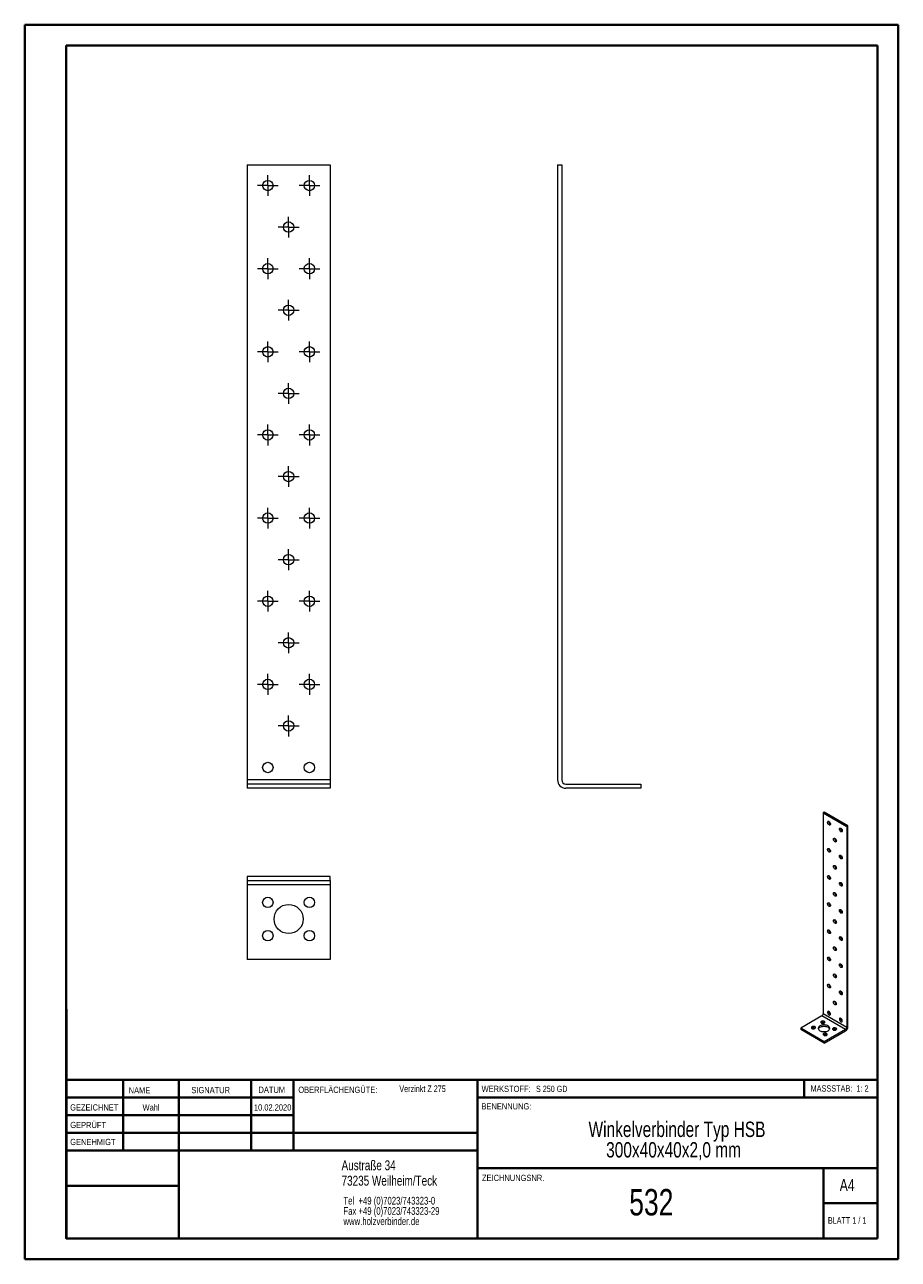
# Model space of a CAD drawing. Header units: millimetres. Extents: x 0 to 210, y 0 to 297.
import ezdxf

# ---------------------------------------------------------------- set-up
doc = ezdxf.new("R2010")
doc.units = ezdxf.units.MM
doc.styles.add('SLDTEXTSTYLE0', font='TXT', dxfattribs={"width": 0.75})
doc.styles.add('SLDTEXTSTYLE1', font='TXT', dxfattribs={"width": 0.681818})
doc.styles.add('SLDTEXTSTYLE2', font='TXT', dxfattribs={"width": 0.7})
doc.styles.add('SLDTEXTSTYLE3', font='TXT', dxfattribs={"width": 0.6875})

# ---------------------------------------------------------------- blocks, each defined once
blk = doc.blocks.new('SW_NOTE_0')
at = {"color": 0, "linetype": 'Continuous', "lineweight": 0, "char_height": 1.8521, "attachment_point": 1, "style": 'SLDTEXTSTYLE0'}
for s, insert in [('Tel  +49 (0)7023/743323-0', (0, 2.39)), ('Fax +49 (0)7023/743323-29', (0, -0.08)), ('www.holzverbinder.de', (0, -2.55))]:
    blk.add_mtext(s, dxfattribs=dict(at, insert=insert))
blk = doc.blocks.new('SW_NOTE_1')
at = {"color": 0, "linetype": 'Continuous', "lineweight": 0, "char_height": 3.7042, "attachment_point": 2, "style": 'SLDTEXTSTYLE0'}
for s, insert in [('Winkelverbinder Typ HSB', (28.82, 4.77)), ('300x40x40x2,0 mm', (28, -0.16))]:
    blk.add_mtext(s, dxfattribs=dict(at, insert=insert))
blk = doc.blocks.new('SW_CENTERMARKSYMBOL_0')
at = {"color": 0, "linetype": 'Continuous', "lineweight": 0}
for p, q in [((-1.25, 0), (-2.5, 0)), ((0, 0), (-1.25, 0)), ((0, 1.25), (0, 2.5)), ((0, 0), (0, 1.25)), ((0, 0), (0, -1.25)), ((0, 0), (1.25, 0)), ((1.25, 0), (2.5, 0)), ((0, -1.25), (0, -2.5))]:
    blk.add_line(p, q, dxfattribs=at)
blk = doc.blocks.new('SW_CENTERMARKSYMBOL_1')
at = {"color": 0, "linetype": 'Continuous', "lineweight": 0}
for p, q in [((-1.25, 0), (-2.5, 0)), ((0, 0), (-1.25, 0)), ((0, 1.25), (0, 2.5)), ((0, 0), (0, 1.25)), ((0, 0), (0, -1.25)), ((0, 0), (1.25, 0)), ((1.25, 0), (2.5, 0)), ((0, -1.25), (0, -2.5))]:
    blk.add_line(p, q, dxfattribs=at)
blk = doc.blocks.new('SW_CENTERMARKSYMBOL_2')
at = {"color": 0, "linetype": 'Continuous', "lineweight": 0}
for p, q in [((-1.25, 0), (-2.5, 0)), ((0, 0), (-1.25, 0)), ((0, 1.25), (0, 2.5)), ((0, 0), (0, 1.25)), ((0, 0), (0, -1.25)), ((0, 0), (1.25, 0)), ((1.25, 0), (2.5, 0)), ((0, -1.25), (0, -2.5))]:
    blk.add_line(p, q, dxfattribs=at)
blk = doc.blocks.new('SW_CENTERMARKSYMBOL_3')
at = {"color": 0, "linetype": 'Continuous', "lineweight": 0}
for p, q in [((-1.25, 0), (-2.5, 0)), ((0, 0), (-1.25, 0)), ((0, 1.25), (0, 2.5)), ((0, 0), (0, 1.25)), ((0, 0), (0, -1.25)), ((0, 0), (1.25, 0)), ((1.25, 0), (2.5, 0)), ((0, -1.25), (0, -2.5))]:
    blk.add_line(p, q, dxfattribs=at)
blk = doc.blocks.new('SW_CENTERMARKSYMBOL_4')
at = {"color": 0, "linetype": 'Continuous', "lineweight": 0}
for p, q in [((-1.25, 0), (-2.5, 0)), ((0, 0), (-1.25, 0)), ((0, 1.25), (0, 2.5)), ((0, 0), (0, 1.25)), ((0, 0), (0, -1.25)), ((0, 0), (1.25, 0)), ((1.25, 0), (2.5, 0)), ((0, -1.25), (0, -2.5))]:
    blk.add_line(p, q, dxfattribs=at)
blk = doc.blocks.new('SW_CENTERMARKSYMBOL_5')
at = {"color": 0, "linetype": 'Continuous', "lineweight": 0}
for p, q in [((-1.25, 0), (-2.5, 0)), ((0, 0), (-1.25, 0)), ((0, 1.25), (0, 2.5)), ((0, 0), (0, 1.25)), ((0, 0), (0, -1.25)), ((0, 0), (1.25, 0)), ((1.25, 0), (2.5, 0)), ((0, -1.25), (0, -2.5))]:
    blk.add_line(p, q, dxfattribs=at)
blk = doc.blocks.new('SW_CENTERMARKSYMBOL_6')
at = {"color": 0, "linetype": 'Continuous', "lineweight": 0}
for p, q in [((-1.25, 0), (-2.5, 0)), ((0, 0), (-1.25, 0)), ((0, 1.25), (0, 2.5)), ((0, 0), (0, 1.25)), ((0, 0), (0, -1.25)), ((0, 0), (1.25, 0)), ((1.25, 0), (2.5, 0)), ((0, -1.25), (0, -2.5))]:
    blk.add_line(p, q, dxfattribs=at)
blk = doc.blocks.new('SW_CENTERMARKSYMBOL_7')
at = {"color": 0, "linetype": 'Continuous', "lineweight": 0}
for p, q in [((-1.25, 0), (-2.5, 0)), ((0, 0), (-1.25, 0)), ((0, 1.25), (0, 2.5)), ((0, 0), (0, 1.25)), ((0, 0), (0, -1.25)), ((0, 0), (1.25, 0)), ((1.25, 0), (2.5, 0)), ((0, -1.25), (0, -2.5))]:
    blk.add_line(p, q, dxfattribs=at)
blk = doc.blocks.new('SW_CENTERMARKSYMBOL_8')
at = {"color": 0, "linetype": 'Continuous', "lineweight": 0}
for p, q in [((-1.25, 0), (-2.5, 0)), ((0, 0), (-1.25, 0)), ((0, 1.25), (0, 2.5)), ((0, 0), (0, 1.25)), ((0, 0), (0, -1.25)), ((0, 0), (1.25, 0)), ((1.25, 0), (2.5, 0)), ((0, -1.25), (0, -2.5))]:
    blk.add_line(p, q, dxfattribs=at)
blk = doc.blocks.new('SW_CENTERMARKSYMBOL_9')
at = {"color": 0, "linetype": 'Continuous', "lineweight": 0}
for p, q in [((-1.25, 0), (-2.5, 0)), ((0, 0), (-1.25, 0)), ((0, 1.25), (0, 2.5)), ((0, 0), (0, 1.25)), ((0, 0), (0, -1.25)), ((0, 0), (1.25, 0)), ((1.25, 0), (2.5, 0)), ((0, -1.25), (0, -2.5))]:
    blk.add_line(p, q, dxfattribs=at)
blk = doc.blocks.new('SW_CENTERMARKSYMBOL_10')
at = {"color": 0, "linetype": 'Continuous', "lineweight": 0}
for p, q in [((-1.25, 0), (-2.5, 0)), ((0, 0), (-1.25, 0)), ((0, 1.25), (0, 2.5)), ((0, 0), (0, 1.25)), ((0, 0), (0, -1.25)), ((0, 0), (1.25, 0)), ((1.25, 0), (2.5, 0)), ((0, -1.25), (0, -2.5))]:
    blk.add_line(p, q, dxfattribs=at)
blk = doc.blocks.new('SW_CENTERMARKSYMBOL_11')
at = {"color": 0, "linetype": 'Continuous', "lineweight": 0}
for p, q in [((-1.25, 0), (-2.5, 0)), ((0, 0), (-1.25, 0)), ((0, 1.25), (0, 2.5)), ((0, 0), (0, 1.25)), ((0, 0), (0, -1.25)), ((0, 0), (1.25, 0)), ((1.25, 0), (2.5, 0)), ((0, -1.25), (0, -2.5))]:
    blk.add_line(p, q, dxfattribs=at)
blk = doc.blocks.new('SW_CENTERMARKSYMBOL_12')
at = {"color": 0, "linetype": 'Continuous', "lineweight": 0}
for p, q in [((-1.25, 0), (-2.5, 0)), ((0, 0), (-1.25, 0)), ((0, 1.25), (0, 2.5)), ((0, 0), (0, 1.25)), ((0, 0), (0, -1.25)), ((0, 0), (1.25, 0)), ((1.25, 0), (2.5, 0)), ((0, -1.25), (0, -2.5))]:
    blk.add_line(p, q, dxfattribs=at)
blk = doc.blocks.new('SW_CENTERMARKSYMBOL_13')
at = {"color": 0, "linetype": 'Continuous', "lineweight": 0}
for p, q in [((-1.25, 0), (-2.5, 0)), ((0, 0), (-1.25, 0)), ((0, 1.25), (0, 2.5)), ((0, 0), (0, 1.25)), ((0, 0), (0, -1.25)), ((0, 0), (1.25, 0)), ((1.25, 0), (2.5, 0)), ((0, -1.25), (0, -2.5))]:
    blk.add_line(p, q, dxfattribs=at)
blk = doc.blocks.new('SW_CENTERMARKSYMBOL_14')
at = {"color": 0, "linetype": 'Continuous', "lineweight": 0}
for p, q in [((-1.25, 0), (-2.5, 0)), ((0, 0), (-1.25, 0)), ((0, 1.25), (0, 2.5)), ((0, 0), (0, 1.25)), ((0, 0), (0, -1.25)), ((0, 0), (1.25, 0)), ((1.25, 0), (2.5, 0)), ((0, -1.25), (0, -2.5))]:
    blk.add_line(p, q, dxfattribs=at)
blk = doc.blocks.new('SW_CENTERMARKSYMBOL_15')
at = {"color": 0, "linetype": 'Continuous', "lineweight": 0}
for p, q in [((-1.25, 0), (-2.5, 0)), ((0, 0), (-1.25, 0)), ((0, 1.25), (0, 2.5)), ((0, 0), (0, 1.25)), ((0, 0), (0, -1.25)), ((0, 0), (1.25, 0)), ((1.25, 0), (2.5, 0)), ((0, -1.25), (0, -2.5))]:
    blk.add_line(p, q, dxfattribs=at)
blk = doc.blocks.new('SW_CENTERMARKSYMBOL_16')
at = {"color": 0, "linetype": 'Continuous', "lineweight": 0}
for p, q in [((-1.25, 0), (-2.5, 0)), ((0, 0), (-1.25, 0)), ((0, 1.25), (0, 2.5)), ((0, 0), (0, 1.25)), ((0, 0), (0, -1.25)), ((0, 0), (1.25, 0)), ((1.25, 0), (2.5, 0)), ((0, -1.25), (0, -2.5))]:
    blk.add_line(p, q, dxfattribs=at)
blk = doc.blocks.new('SW_CENTERMARKSYMBOL_17')
at = {"color": 0, "linetype": 'Continuous', "lineweight": 0}
for p, q in [((-1.25, 0), (-2.5, 0)), ((0, 0), (-1.25, 0)), ((0, 1.25), (0, 2.5)), ((0, 0), (0, 1.25)), ((0, 0), (0, -1.25)), ((0, 0), (1.25, 0)), ((1.25, 0), (2.5, 0)), ((0, -1.25), (0, -2.5))]:
    blk.add_line(p, q, dxfattribs=at)
blk = doc.blocks.new('SW_CENTERMARKSYMBOL_18')
at = {"color": 0, "linetype": 'Continuous', "lineweight": 0}
for p, q in [((-1.25, 0), (-2.5, 0)), ((0, 0), (-1.25, 0)), ((0, 1.25), (0, 2.5)), ((0, 0), (0, 1.25)), ((0, 0), (0, -1.25)), ((0, 0), (1.25, 0)), ((1.25, 0), (2.5, 0)), ((0, -1.25), (0, -2.5))]:
    blk.add_line(p, q, dxfattribs=at)
blk = doc.blocks.new('SW_CENTERMARKSYMBOL_19')
at = {"color": 0, "linetype": 'Continuous', "lineweight": 0}
for p, q in [((-1.25, 0), (-2.5, 0)), ((0, 0), (-1.25, 0)), ((0, 1.25), (0, 2.5)), ((0, 0), (0, 1.25)), ((0, 0), (0, -1.25)), ((0, 0), (1.25, 0)), ((1.25, 0), (2.5, 0)), ((0, -1.25), (0, -2.5))]:
    blk.add_line(p, q, dxfattribs=at)
blk = doc.blocks.new('SW_CENTERMARKSYMBOL_20')
at = {"color": 0, "linetype": 'Continuous', "lineweight": 0}
for p, q in [((-1.25, 0), (-2.5, 0)), ((0, 0), (-1.25, 0)), ((0, 1.25), (0, 2.5)), ((0, 0), (0, 1.25)), ((0, 0), (0, -1.25)), ((0, 0), (1.25, 0)), ((1.25, 0), (2.5, 0)), ((0, -1.25), (0, -2.5))]:
    blk.add_line(p, q, dxfattribs=at)

msp = doc.modelspace()

# ---------------------------------------------------------------- linework, layer by layer
at = {"color": 7, "linetype": 'Continuous', "lineweight": 40}
for p, q in [((0.08, 0.21), (0.08, 297.21)), ((0.08, 297.21), (210.08, 297.21)), ((210.08, 0.21), (210.08, 297.21)), ((210.08, 292.21), (210.08, 297.21)), ((10.08, 292.21), (205.08, 292.21)), ((10.08, 5.21), (10.08, 292.21)), ((205.08, 5.21), (205.08, 292.21)), ((10.11, 60.37), (10.11, 5.12)), ((205.08, 43.37), (10.11, 43.37)), ((23.71, 43.37), (23.71, 26.37)), ((37.1, 43.37), (37.1, 5.12)), ((54.51, 43.37), (54.51, 26.37)), ((64.71, 26.37), (64.71, 43.37)), ((108.91, 43.37), (108.91, 5.12)), ((187.47, 39.12), (187.47, 43.37)), ((64.71, 39.1), (10.11, 39.1)), ((205.08, 39.12), (108.91, 39.12)), ((64.71, 34.87), (10.11, 34.87)), ((108.91, 30.62), (10.11, 30.62)), ((108.91, 26.37), (10.11, 26.37)), ((108.91, 22.12), (205.08, 22.12)), ((192.08, 5.21), (192.08, 22.21)), ((37.1, 17.87), (10.11, 17.87)), ((10.11, 13.71), (10.08, 13.71)), ((205.08, 13.71), (192.08, 13.71)), ((10.11, 9.46), (10.08, 9.46)), ((10.08, 5.21), (205.08, 5.21)), ((205.08, 5.21), (180.99, 5.21)), ((0.08, 0.21), (210.08, 0.21))]:
    msp.add_line(p, q, dxfattribs=at)
at = {"color": 7, "linetype": 'Continuous', "lineweight": 15}
for p, q in [((53.52, 263.52), (73.52, 263.52)), ((53.52, 263.52), (53.52, 115.52)), ((73.52, 263.52), (73.52, 115.52)), ((128.17, 263.52), (128.17, 115.52)), ((128.17, 263.52), (129.17, 263.52)), ((129.17, 263.52), (129.17, 115.52)), ((73.52, 115.52), (53.52, 115.52)), ((53.52, 115.52), (53.52, 114.52)), ((73.52, 114.52), (53.52, 114.52)), ((53.52, 114.52), (53.52, 113.52)), ((73.52, 113.52), (53.52, 113.52)), ((73.52, 115.52), (73.52, 114.52)), ((73.52, 114.52), (73.52, 113.52)), ((130.17, 114.52), (148.17, 114.52)), ((148.17, 113.52), (130.17, 113.52)), ((148.17, 114.52), (148.17, 113.52)), ((192.3, 107.75), (192.02, 107.59)), ((192.02, 107.59), (192.02, 59.25)), ((192.02, 107.59), (197.67, 104.32)), ((197.96, 104.49), (192.3, 107.75)), ((197.67, 104.32), (197.96, 104.49)), ((197.67, 104.32), (197.67, 55.98)), ((197.96, 56.15), (197.96, 104.49)), ((73.52, 92.32), (53.52, 92.32)), ((53.52, 92.32), (53.52, 91.32)), ((73.52, 91.32), (73.52, 92.32)), ((53.52, 91.32), (73.52, 91.32)), ((53.52, 91.32), (53.52, 90.32)), ((73.52, 90.32), (53.52, 90.32)), ((53.52, 90.32), (53.52, 72.32)), ((73.52, 91.32), (73.52, 90.32)), ((73.52, 90.32), (73.52, 72.32)), ((73.52, 72.32), (53.52, 72.32)), ((191.73, 58.76), (186.64, 55.82)), ((197.39, 55.49), (191.73, 58.76)), ((197.67, 55.98), (192.02, 59.25)), ((192.3, 57.13), (192.36, 57.09)), ((192.3, 52.56), (186.64, 55.82)), ((186.64, 55.82), (186.64, 55.49)), ((192.3, 52.23), (186.64, 55.49)), ((190.04, 55.82), (190.1, 55.78)), ((197.39, 55.49), (192.3, 52.56)), ((192.3, 52.23), (197.39, 55.17)), ((192.87, 54.19), (192.92, 54.15)), ((195.13, 55.49), (195.19, 55.45)), ((192.3, 52.56), (192.3, 52.23))]:
    msp.add_line(p, q, dxfattribs=at)
at = {"color": 7, "linetype": 'Continuous', "lineweight": 0}
for p, q in [((64.71, 39.12), (10.11, 39.12)), ((23.71, 5.21), (23.71, 5.12)), ((54.51, 5.21), (54.51, 5.12))]:
    msp.add_line(p, q, dxfattribs=at)
at = {"color": 7, "linetype": 'Continuous', "lineweight": 15, "flags": 128}
for points in [[(193.78, 104.94), (193.77, 104.82), (193.72, 104.74), (193.65, 104.69), (193.56, 104.69), (193.46, 104.72), (193.35, 104.79), (193.25, 104.89), (193.17, 105.01), (193.11, 105.15), (193.08, 105.28), (193.08, 105.4), (193.11, 105.5), (193.17, 105.57), (193.25, 105.6), (193.35, 105.58), (193.46, 105.53), (193.56, 105.45), (193.65, 105.33), (193.72, 105.2), (193.77, 105.06), (193.78, 104.94)], [(196.61, 103.3), (196.6, 103.19), (196.55, 103.11), (196.48, 103.06), (196.39, 103.05), (196.29, 103.08), (196.18, 103.15), (196.08, 103.26), (196, 103.38), (195.94, 103.51), (195.91, 103.65), (195.91, 103.77), (195.94, 103.87), (196, 103.93), (196.08, 103.96), (196.18, 103.95), (196.29, 103.9), (196.39, 103.81), (196.48, 103.7), (196.55, 103.57), (196.6, 103.43), (196.61, 103.3)], [(195.2, 100.85), (195.18, 100.74), (195.14, 100.66), (195.07, 100.61), (194.97, 100.6), (194.87, 100.63), (194.77, 100.7), (194.67, 100.81), (194.59, 100.93), (194.53, 101.06), (194.5, 101.2), (194.5, 101.32), (194.53, 101.42), (194.59, 101.48), (194.67, 101.51), (194.77, 101.5), (194.87, 101.45), (194.97, 101.36), (195.07, 101.25), (195.14, 101.12), (195.18, 100.98), (195.2, 100.85)], [(193.78, 98.4), (193.77, 98.29), (193.72, 98.21), (193.65, 98.16), (193.56, 98.15), (193.46, 98.18), (193.35, 98.25), (193.25, 98.36), (193.17, 98.48), (193.11, 98.61), (193.08, 98.75), (193.08, 98.87), (193.11, 98.97), (193.17, 99.03), (193.25, 99.06), (193.35, 99.05), (193.46, 99), (193.56, 98.91), (193.65, 98.8), (193.72, 98.67), (193.77, 98.53), (193.78, 98.4)], [(196.61, 96.77), (196.6, 96.66), (196.55, 96.58), (196.48, 96.53), (196.39, 96.52), (196.29, 96.55), (196.18, 96.62), (196.08, 96.72), (196, 96.85), (195.94, 96.98), (195.91, 97.12), (195.91, 97.24), (195.94, 97.34), (196, 97.4), (196.08, 97.43), (196.18, 97.42), (196.29, 97.37), (196.39, 97.28), (196.48, 97.17), (196.55, 97.04), (196.6, 96.9), (196.61, 96.77)], [(193.78, 91.87), (193.77, 91.76), (193.72, 91.68), (193.65, 91.63), (193.56, 91.62), (193.46, 91.65), (193.35, 91.72), (193.25, 91.82), (193.17, 91.95), (193.11, 92.08), (193.08, 92.22), (193.08, 92.34), (193.11, 92.44), (193.17, 92.5), (193.25, 92.53), (193.35, 92.52), (193.46, 92.47), (193.56, 92.38), (193.65, 92.27), (193.72, 92.14), (193.77, 92), (193.78, 91.87)], [(195.2, 94.32), (195.18, 94.21), (195.14, 94.13), (195.07, 94.08), (194.97, 94.07), (194.87, 94.1), (194.77, 94.17), (194.67, 94.27), (194.59, 94.4), (194.53, 94.53), (194.5, 94.67), (194.5, 94.79), (194.53, 94.89), (194.59, 94.95), (194.67, 94.98), (194.77, 94.97), (194.87, 94.92), (194.97, 94.83), (195.07, 94.72), (195.14, 94.59), (195.18, 94.45), (195.2, 94.32)], [(196.61, 90.24), (196.6, 90.13), (196.55, 90.04), (196.48, 90), (196.39, 89.99), (196.29, 90.02), (196.18, 90.09), (196.08, 90.19), (196, 90.31), (195.94, 90.45), (195.91, 90.58), (195.91, 90.7), (195.94, 90.8), (196, 90.87), (196.08, 90.9), (196.18, 90.89), (196.29, 90.83), (196.39, 90.75), (196.48, 90.63), (196.55, 90.5), (196.6, 90.37), (196.61, 90.24)], [(195.2, 87.79), (195.18, 87.68), (195.14, 87.59), (195.07, 87.55), (194.97, 87.54), (194.87, 87.57), (194.77, 87.64), (194.67, 87.74), (194.59, 87.86), (194.53, 88), (194.5, 88.13), (194.5, 88.26), (194.53, 88.35), (194.59, 88.42), (194.67, 88.45), (194.77, 88.44), (194.87, 88.38), (194.97, 88.3), (195.07, 88.18), (195.14, 88.05), (195.18, 87.92), (195.2, 87.79)], [(193.78, 85.34), (193.77, 85.23), (193.72, 85.14), (193.65, 85.1), (193.56, 85.09), (193.46, 85.12), (193.35, 85.19), (193.25, 85.29), (193.17, 85.41), (193.11, 85.55), (193.08, 85.68), (193.08, 85.81), (193.11, 85.9), (193.17, 85.97), (193.25, 86), (193.35, 85.99), (193.46, 85.93), (193.56, 85.85), (193.65, 85.73), (193.72, 85.6), (193.77, 85.47), (193.78, 85.34)], [(196.61, 83.71), (196.6, 83.59), (196.55, 83.51), (196.48, 83.46), (196.39, 83.46), (196.29, 83.49), (196.18, 83.56), (196.08, 83.66), (196, 83.78), (195.94, 83.92), (195.91, 84.05), (195.91, 84.17), (195.94, 84.27), (196, 84.34), (196.08, 84.37), (196.18, 84.35), (196.29, 84.3), (196.39, 84.22), (196.48, 84.1), (196.55, 83.97), (196.6, 83.84), (196.61, 83.71)], [(195.2, 81.26), (195.18, 81.14), (195.14, 81.06), (195.07, 81.01), (194.97, 81.01), (194.87, 81.04), (194.77, 81.11), (194.67, 81.21), (194.59, 81.33), (194.53, 81.47), (194.5, 81.6), (194.5, 81.72), (194.53, 81.82), (194.59, 81.89), (194.67, 81.92), (194.77, 81.9), (194.87, 81.85), (194.97, 81.77), (195.07, 81.65), (195.14, 81.52), (195.18, 81.39), (195.2, 81.26)], [(193.78, 78.81), (193.77, 78.69), (193.72, 78.61), (193.65, 78.56), (193.56, 78.56), (193.46, 78.59), (193.35, 78.66), (193.25, 78.76), (193.17, 78.88), (193.11, 79.02), (193.08, 79.15), (193.08, 79.27), (193.11, 79.37), (193.17, 79.44), (193.25, 79.47), (193.35, 79.45), (193.46, 79.4), (193.56, 79.32), (193.65, 79.2), (193.72, 79.07), (193.77, 78.94), (193.78, 78.81)], [(196.61, 77.17), (196.6, 77.06), (196.55, 76.98), (196.48, 76.93), (196.39, 76.92), (196.29, 76.96), (196.18, 77.02), (196.08, 77.13), (196, 77.25), (195.94, 77.38), (195.91, 77.52), (195.91, 77.64), (195.94, 77.74), (196, 77.8), (196.08, 77.83), (196.18, 77.82), (196.29, 77.77), (196.39, 77.68), (196.48, 77.57), (196.55, 77.44), (196.6, 77.3), (196.61, 77.17)], [(195.2, 74.72), (195.18, 74.61), (195.14, 74.53), (195.07, 74.48), (194.97, 74.47), (194.87, 74.51), (194.77, 74.58), (194.67, 74.68), (194.59, 74.8), (194.53, 74.93), (194.5, 75.07), (194.5, 75.19), (194.53, 75.29), (194.59, 75.36), (194.67, 75.38), (194.77, 75.37), (194.87, 75.32), (194.97, 75.23), (195.07, 75.12), (195.14, 74.99), (195.18, 74.85), (195.2, 74.72)], [(193.78, 72.27), (193.77, 72.16), (193.72, 72.08), (193.65, 72.03), (193.56, 72.02), (193.46, 72.06), (193.35, 72.13), (193.25, 72.23), (193.17, 72.35), (193.11, 72.48), (193.08, 72.62), (193.08, 72.74), (193.11, 72.84), (193.17, 72.91), (193.25, 72.93), (193.35, 72.92), (193.46, 72.87), (193.56, 72.78), (193.65, 72.67), (193.72, 72.54), (193.77, 72.4), (193.78, 72.27)], [(196.61, 70.64), (196.6, 70.53), (196.55, 70.45), (196.48, 70.4), (196.39, 70.39), (196.29, 70.42), (196.18, 70.49), (196.08, 70.59), (196, 70.72), (195.94, 70.85), (195.91, 70.99), (195.91, 71.11), (195.94, 71.21), (196, 71.27), (196.08, 71.3), (196.18, 71.29), (196.29, 71.24), (196.39, 71.15), (196.48, 71.04), (196.55, 70.91), (196.6, 70.77), (196.61, 70.64)], [(195.2, 68.19), (195.18, 68.08), (195.14, 68), (195.07, 67.95), (194.97, 67.94), (194.87, 67.97), (194.77, 68.04), (194.67, 68.14), (194.59, 68.27), (194.53, 68.4), (194.5, 68.54), (194.5, 68.66), (194.53, 68.76), (194.59, 68.82), (194.67, 68.85), (194.77, 68.84), (194.87, 68.79), (194.97, 68.7), (195.07, 68.59), (195.14, 68.46), (195.18, 68.32), (195.2, 68.19)], [(193.78, 65.74), (193.77, 65.63), (193.72, 65.55), (193.65, 65.5), (193.56, 65.49), (193.46, 65.52), (193.35, 65.59), (193.25, 65.69), (193.17, 65.82), (193.11, 65.95), (193.08, 66.09), (193.08, 66.21), (193.11, 66.31), (193.17, 66.37), (193.25, 66.4), (193.35, 66.39), (193.46, 66.34), (193.56, 66.25), (193.65, 66.14), (193.72, 66.01), (193.77, 65.87), (193.78, 65.74)], [(196.61, 64.11), (196.6, 64), (196.55, 63.91), (196.48, 63.87), (196.39, 63.86), (196.29, 63.89), (196.18, 63.96), (196.08, 64.06), (196, 64.18), (195.94, 64.32), (195.91, 64.45), (195.91, 64.58), (195.94, 64.67), (196, 64.74), (196.08, 64.77), (196.18, 64.76), (196.29, 64.7), (196.39, 64.62), (196.48, 64.5), (196.55, 64.37), (196.6, 64.24), (196.61, 64.11)], [(193.78, 59.21), (193.77, 59.34), (193.72, 59.47), (193.65, 59.61), (193.56, 59.72), (193.46, 59.81), (193.35, 59.86), (193.25, 59.87), (193.17, 59.84), (193.11, 59.77), (193.08, 59.68), (193.08, 59.55), (193.11, 59.42), (193.17, 59.29), (193.25, 59.16), (193.35, 59.06), (193.46, 58.99), (193.56, 58.96), (193.65, 58.97), (193.72, 59.01), (193.77, 59.1), (193.78, 59.21)], [(195.2, 61.66), (195.18, 61.55), (195.14, 61.46), (195.07, 61.42), (194.97, 61.41), (194.87, 61.44), (194.77, 61.51), (194.67, 61.61), (194.59, 61.74), (194.53, 61.87), (194.5, 62), (194.5, 62.13), (194.53, 62.22), (194.59, 62.29), (194.67, 62.32), (194.77, 62.31), (194.87, 62.26), (194.97, 62.17), (195.07, 62.06), (195.14, 61.92), (195.18, 61.79), (195.2, 61.66)], [(191.24, 55.21), (191.43, 55.12), (191.64, 55.05), (191.87, 55), (192.11, 54.98), (192.35, 54.98), (192.59, 55), (192.82, 55.05), (193.03, 55.12), (193.22, 55.21), (193.38, 55.32), (193.5, 55.44), (193.58, 55.57), (193.62, 55.71), (193.62, 55.85), (193.58, 55.99), (193.5, 56.12), (193.38, 56.24), (193.22, 56.35), (193.03, 56.44), (192.82, 56.51), (192.59, 56.56), (192.35, 56.59), (192.11, 56.59), (191.87, 56.56), (191.64, 56.51), (191.43, 56.44), (191.24, 56.35), (191.08, 56.24), (190.96, 56.12), (190.88, 55.99), (190.83, 55.85), (190.83, 55.71), (190.88, 55.57), (190.96, 55.44), (191.08, 55.32), (191.24, 55.21)], [(191.59, 57.05), (191.71, 56.99), (191.85, 56.97), (192, 56.96), (192.15, 56.99), (192.27, 57.03), (192.37, 57.1), (192.43, 57.17), (192.45, 57.26), (192.42, 57.35), (192.35, 57.42), (192.24, 57.48), (192.11, 57.52), (191.96, 57.54), (191.82, 57.53), (191.68, 57.49), (191.57, 57.44), (191.49, 57.37), (191.45, 57.28), (191.45, 57.2), (191.5, 57.11), (191.59, 57.05)], [(196.61, 57.58), (196.6, 57.71), (196.55, 57.84), (196.48, 57.97), (196.39, 58.09), (196.29, 58.17), (196.18, 58.22), (196.08, 58.24), (196, 58.21), (195.94, 58.14), (195.91, 58.04), (195.91, 57.92), (195.94, 57.79), (196, 57.65), (196.08, 57.53), (196.18, 57.43), (196.29, 57.36), (196.39, 57.33), (196.48, 57.33), (196.55, 57.38), (196.6, 57.47), (196.61, 57.58)], [(189.33, 55.74), (189.45, 55.69), (189.59, 55.66), (189.74, 55.66), (189.88, 55.68), (190.01, 55.72), (190.11, 55.79), (190.17, 55.87), (190.18, 55.95), (190.16, 56.04), (190.09, 56.11), (189.98, 56.18), (189.85, 56.22), (189.7, 56.23), (189.55, 56.22), (189.42, 56.19), (189.3, 56.13), (189.23, 56.06), (189.19, 55.98), (189.19, 55.89), (189.24, 55.81), (189.33, 55.74)], [(190.86, 55.62), (190.88, 55.66), (190.96, 55.8), (191.08, 55.92), (191.24, 56.03), (191.43, 56.12), (191.64, 56.19), (191.87, 56.23), (192.11, 56.26), (192.35, 56.26), (192.59, 56.23), (192.82, 56.19), (193.03, 56.12), (193.22, 56.03)], [(192.16, 54.11), (192.28, 54.06), (192.42, 54.03), (192.57, 54.02), (192.71, 54.05), (192.84, 54.09), (192.94, 54.16), (192.99, 54.24), (193.01, 54.32), (192.98, 54.41), (192.91, 54.48), (192.81, 54.54), (192.68, 54.58), (192.53, 54.6), (192.38, 54.59), (192.25, 54.56), (192.13, 54.5), (192.05, 54.43), (192.01, 54.34), (192.02, 54.26), (192.07, 54.18), (192.16, 54.11)], [(194.42, 55.41), (194.54, 55.36), (194.68, 55.33), (194.83, 55.33), (194.97, 55.35), (195.1, 55.4), (195.2, 55.46), (195.26, 55.54), (195.27, 55.63), (195.25, 55.71), (195.18, 55.79), (195.07, 55.85), (194.94, 55.89), (194.79, 55.91), (194.65, 55.9), (194.51, 55.86), (194.4, 55.81), (194.32, 55.73), (194.28, 55.65), (194.28, 55.56), (194.33, 55.48), (194.42, 55.41)]]:
    msp.add_lwpolyline(points, dxfattribs=at)
at = {"color": 7, "linetype": 'Continuous', "lineweight": 15}
for centre, radius in [((58.52, 258.52), 1.25), ((68.52, 258.52), 1.25), ((63.52, 248.52), 1.25), ((58.52, 238.52), 1.25), ((68.52, 238.52), 1.25), ((63.52, 228.52), 1.25), ((58.52, 218.52), 1.25), ((68.52, 218.52), 1.25), ((63.52, 208.52), 1.25), ((58.52, 198.52), 1.25), ((68.52, 198.52), 1.25), ((63.52, 188.52), 1.25), ((58.52, 178.52), 1.25), ((68.52, 178.52), 1.25), ((63.52, 168.52), 1.25), ((58.52, 158.52), 1.25), ((68.52, 158.52), 1.25), ((63.52, 148.52), 1.25), ((58.52, 138.52), 1.25), ((68.52, 138.52), 1.25), ((63.52, 128.52), 1.25), ((58.52, 118.52), 1.25), ((68.52, 118.52), 1.25), ((58.52, 86.07), 1.25), ((68.52, 86.07), 1.25), ((63.52, 82.07), 3.5), ((58.52, 78.07), 1.25), ((68.52, 78.07), 1.25)]:
    msp.add_circle(centre, radius, dxfattribs=at)
for centre, radius, start, end in [((130.17, 115.52), 2, 180, 270), ((130.17, 115.52), 1, 180, 270), ((194.08, 105.51), 0.713, 174.6622, 245.3325), ((195.49, 101.43), 0.713, 174.6622, 245.3325), ((196.9, 103.88), 0.713, 174.6622, 245.3325), ((194.08, 98.98), 0.713, 174.6622, 245.3325), ((196.9, 97.35), 0.713, 174.6622, 245.3325), ((194.08, 92.45), 0.713, 174.6622, 245.3325), ((195.49, 94.9), 0.713, 174.6622, 245.3325), ((196.9, 90.81), 0.713, 174.6622, 245.3325), ((195.49, 88.36), 0.713, 174.6622, 245.3325), ((194.08, 85.92), 0.713, 174.6622, 245.3325), ((196.9, 84.28), 0.713, 174.6622, 245.3325), ((195.49, 81.83), 0.713, 174.6622, 245.3325), ((194.08, 79.38), 0.713, 174.6622, 245.3325), ((196.9, 77.75), 0.713, 174.6622, 245.3325), ((195.49, 75.3), 0.713, 174.6622, 245.3325), ((194.08, 72.85), 0.713, 174.6622, 245.3325), ((196.9, 71.22), 0.713, 174.6622, 245.3325), ((195.49, 68.77), 0.713, 174.6622, 245.3325), ((194.08, 66.32), 0.713, 174.6622, 245.3325), ((196.9, 64.69), 0.713, 174.6622, 245.3325), ((194.08, 59.79), 0.713, 174.6622, 245.3325), ((195.49, 62.24), 0.713, 174.6622, 245.3325), ((191.95, 56.49), 0.727, 61.1999, 124.8983), ((191.4, 59.28), 0.615, 302.6055, 357.3945), ((196.9, 58.15), 0.713, 174.6622, 245.3325), ((189.69, 55.18), 0.727, 61.1999, 124.8983), ((192.52, 53.55), 0.727, 61.1999, 124.8983), ((192.87, 55.31), 0.795, 22.4802, 63.6008), ((194.78, 54.86), 0.727, 61.1999, 124.8983), ((196.73, 56.2), 1.23, 302.6055, 357.3945), ((197.06, 56.01), 0.615, 302.6055, 357.3945)]:
    msp.add_arc(centre, radius, start, end, dxfattribs=at)

# ---------------------------------------------------------------- block references
at = {"color": 7, "linetype": 'Continuous', "lineweight": 0}
for name, p in [('SW_CENTERMARKSYMBOL_20', (58.52, 258.52)), ('SW_CENTERMARKSYMBOL_19', (68.52, 258.52)), ('SW_CENTERMARKSYMBOL_18', (63.52, 248.52)), ('SW_CENTERMARKSYMBOL_11', (58.52, 238.52)), ('SW_CENTERMARKSYMBOL_10', (68.52, 238.52)), ('SW_CENTERMARKSYMBOL_17', (63.52, 228.52)), ('SW_CENTERMARKSYMBOL_9', (58.52, 218.52)), ('SW_CENTERMARKSYMBOL_8', (68.52, 218.52)), ('SW_CENTERMARKSYMBOL_16', (63.52, 208.52)), ('SW_CENTERMARKSYMBOL_7', (58.52, 198.52)), ('SW_CENTERMARKSYMBOL_6', (68.52, 198.52)), ('SW_CENTERMARKSYMBOL_15', (63.52, 188.52)), ('SW_CENTERMARKSYMBOL_5', (58.52, 178.52)), ('SW_CENTERMARKSYMBOL_4', (68.52, 178.52)), ('SW_CENTERMARKSYMBOL_14', (63.52, 168.52)), ('SW_CENTERMARKSYMBOL_3', (58.52, 158.52)), ('SW_CENTERMARKSYMBOL_2', (68.52, 158.52)), ('SW_CENTERMARKSYMBOL_13', (63.52, 148.52)), ('SW_CENTERMARKSYMBOL_1', (58.52, 138.52)), ('SW_CENTERMARKSYMBOL_0', (68.52, 138.52)), ('SW_CENTERMARKSYMBOL_12', (63.52, 128.52)), ('SW_NOTE_1', (128.06, 28.57)), ('SW_NOTE_0', (76.7, 12.85))]:
    msp.add_blockref(name, p, dxfattribs=at)

# ---------------------------------------------------------------- texts
for s, insert, char_height, attachment_point, style in [('NAME', (25.07, 41.62), 1.5, 1, 'SLDTEXTSTYLE0'), ('SIGNATUR', (40.14, 41.68), 1.5, 1, 'SLDTEXTSTYLE0'), ('DATUM', (56.28, 41.74), 1.5, 1, 'SLDTEXTSTYLE0'), ('OBERFLÄCHENGÜTE:', (65.86, 41.74), 1.5, 1, 'SLDTEXTSTYLE0'), ('Verzinkt Z 275', (90.14, 42.03), 1.5875, 1, 'SLDTEXTSTYLE0'), ('WERKSTOFF:', (109.91, 41.96), 1.5, 1, 'SLDTEXTSTYLE0'), ('S 250 GD', (122.99, 41.96), 1.5, 1, 'SLDTEXTSTYLE3'), ('MASSSTAB:  1: 2', (188.99, 42.07), 1.5, 1, 'SLDTEXTSTYLE2'), ('GEZEICHNET', (11, 37.51), 1.5, 1, 'SLDTEXTSTYLE0'), ('Wahl', (30.46, 37.5), 1.499, 2, 'SLDTEXTSTYLE0'), ('10.02.2020', (59.68, 37.5), 1.499, 2, 'SLDTEXTSTYLE0'), ('BENENNUNG:', (109.88, 37.77), 1.5, 1, 'SLDTEXTSTYLE0'), ('GEPRÜFT', (11.03, 33.28), 1.5, 1, 'SLDTEXTSTYLE0'), ('GENEHMIGT', (11.02, 29.19), 1.5, 1, 'SLDTEXTSTYLE0'), ('Austraße 34', (76.25, 24.02), 2.3813, 1, 'SLDTEXTSTYLE0'), ('73235 Weilheim/Teck', (76.25, 20.32), 2.3813, 1, 'SLDTEXTSTYLE0'), ('ZEICHNUNGSNR.', (110, 20.55), 1.5, 1, 'SLDTEXTSTYLE0'), ('A4', (196, 19.52), 2.91, 1, 'SLDTEXTSTYLE0'), ('532', (150.71, 17.12), 6.35, 2, 'SLDTEXTSTYLE0'), ('BLATT 1 / 1', (193.16, 10.36), 1.5875, 1, 'SLDTEXTSTYLE1')]:
    msp.add_mtext(s, dxfattribs=dict(at, insert=insert, char_height=char_height, attachment_point=attachment_point, style=style))

doc.saveas('drawing.dxf')
